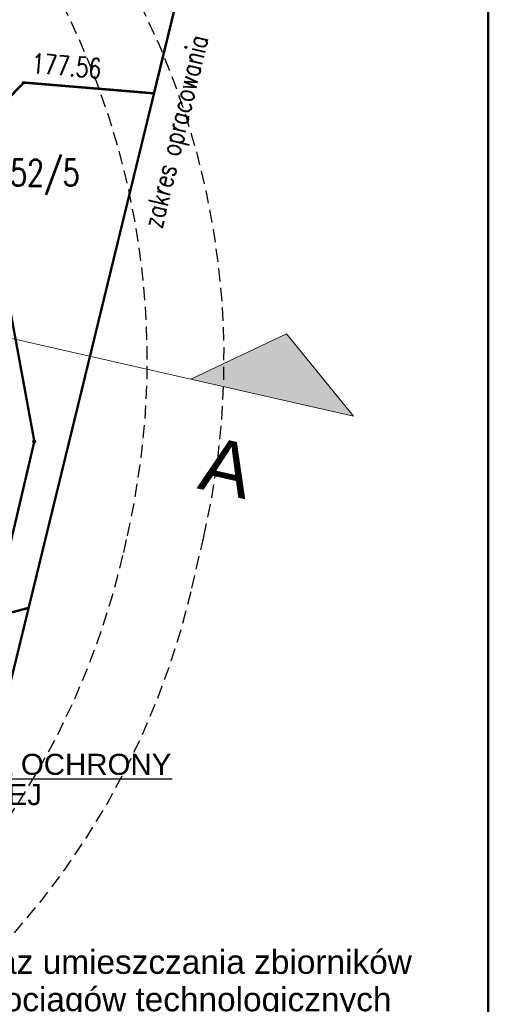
# Model space of a CAD drawing. Header units: metres. Extents: x 964 to 7125, y -212 to 9570.
# Tile 77 of 185: x 1972 to 1990, y 207 to 245. Entities that reach past the tile are written whole.
import ezdxf
from ezdxf.enums import TextEntityAlignment as Align

# ---------------------------------------------------------------- set-up
doc = ezdxf.new("R2010")
doc.units = ezdxf.units.M
for name, pattern in [('1', [1.5, 1, -0.5]), ('1081', [1.5, 1, -0.5]), ('2217', [2, 1.5, -0.5]), ('CIĄGłA', [0]), ('HIDDEN', [0.375, 0.25, -0.125])]:
    doc.linetypes.add(name, pattern=pattern)
for name, color, linetype, lineweight in [('_IE', 240, 'Continuous', 9), ('AGP1_OPISY', 7, 'Continuous', 13), ('LINIE PRZEKROJOWE', 7, 'Continuous', 9), ('PODKŁAD MAPA', 7, 'Continuous', 9), ('STREFY GAZOCIĄG', 7, 'Continuous', 9)]:
    doc.layers.add(name, color=color, linetype=linetype, lineweight=lineweight)
for name, color, linetype in [('Kontury', 7, 'Continuous'), ('Numery_dzialek', 7, 'Continuous'), ('OT_Rzedna', 7, 'Continuous'), ('OT_ZagospodarowanieTerenu', 7, 'Continuous'), ('siatka_kwadratow', 7, 'Continuous'), ('zakres_poprawny', 7, 'Continuous'), ('ZP_strefy oddziaływania', 8, 'HIDDEN')]:
    doc.layers.add(name, color=color, linetype=linetype)
doc.styles.add('ARIAL', font='arial.ttf')
doc.styles.add('GENERATED_STYLE_1', font='arialbd.ttf', dxfattribs={"width": 0.999153})
doc.styles.add('GENERATED_STYLE_2', font='arial.ttf')
doc.styles.add('STYL_ARIAL', font='simplex', dxfattribs={"width": 0.75, "oblique": 0.1})
doc.styles.add('x_Śmieszkowo_$0$Arial', font='arial.ttf')
doc.dimstyles.new('GENERATED_STYLE__61', dxfattribs={"dimtxt": 10, "dimasz": 9.5, "dimexe": 0.18, "dimexo": 0, "dimgap": 0.09, "dimtad": 0, "dimdec": 1, "dimzin": 0, "dimdsep": 46, "dimtxsty": 'GENERATED_STYLE_1', "dimblk": 'ARROWHEAD_1', "dimblk1": 'ARROWHEAD_1', "dimblk2": 'ARROWHEAD_1', "dimcen": 0.09, "dimclrd": 256, "dimclre": 256, "dimclrt": 256, "dimazin": 0, "dimtfac": 1, "dimtdec": 4, "dimtmove": 0, "dimatfit": 3, "dimfxl": 1, "dimtolj": 1, "dimtzin": 0, "dimarcsym": 0})

# ---------------------------------------------------------------- blocks, each defined once
blk = doc.blocks.new('ARROWHEAD_1')
at = {"linetype": 'Continuous'}
blk.add_line((0, 0), (-1, 0), dxfattribs=at)
blk.add_circle((0, 0), 0.25, dxfattribs=at)
blk = doc.blocks.new('RTPW02')
at = {"color": 0}
blk.add_circle((0, 0), 0.05, dxfattribs=at)
blk = doc.blocks.new('MDCP 20240606')
at = {"layer": 'Kontury', "color": 251, "linetype": '2217', "true_color": 0x636466, "const_width": 0.09}
blk.add_lwpolyline([(6592052.34, 5737934.78), (6592066.114, 5737938.4566)], dxfattribs=at)
at = {"layer": 'OT_ZagospodarowanieTerenu', "color": 251, "linetype": '1081', "true_color": 0x636466, "const_width": 0.09}
blk.add_lwpolyline([(6592073.7, 5737976.5), (6592072.08, 5737981.8), (6592052.48, 5737982.7), (6592038.83, 5737971.26), (6592034.15, 5737950.72), (6592037.44, 5737948.76), (6592037.82, 5737943.52), (6592053.99, 5737937.59), (6592051.48, 5737922.7), (6592058.84, 5737922.22), (6592062.72, 5737925.29), (6592063.65, 5737933.34), (6592066.33, 5737944.78), (6592065.09, 5737951.53), (6592063.33, 5737955.72), (6592065.93, 5737958.41), (6592070.87, 5737958), (6592072.22, 5737963.52), (6592071.8, 5737967.27), (6592073.7, 5737976.5)], dxfattribs=at)
at = {"layer": 'siatka_kwadratow', "color": 7, "const_width": 0.09}
blk.add_lwpolyline([(6592083.56, 5737853.3595), (6592083.56, 5738063.3595)], dxfattribs=at)
at = {"layer": 'zakres_poprawny', "color": 251, "linetype": '1', "true_color": 0x636466, "const_width": 0.09}
blk.add_lwpolyline([(6592058.8365, 5737922.2224), (6592062.95, 5737925.47), (6592076.74, 5737982.07), (6592077.79, 5737993.35), (6592067.13, 5738000.4), (6592016.74, 5738013.09), (6592007.01, 5738024.5), (6591998.3993, 5738028.4013)], dxfattribs=at)
at = {"layer": 'OT_Rzedna', "color": 251, "true_color": 0x636466}
for p in [(6592065.93, 5737958.406), (6592066.327, 5737944.775)]:
    blk.add_blockref('RTPW02', p, dxfattribs=at)
at = {"layer": 'Numery_dzialek', "color": 251, "true_color": 0x636466, "style": 'STYL_ARIAL', "width": 0.75}
blk.add_text('352/5', height=1, dxfattribs=at).set_placement((6592066.4081, 5737954.9829), align=Align.MIDDLE_CENTER)
at = {"layer": 'OT_Rzedna', "color": 251, "true_color": 0x636466, "style": 'STYL_ARIAL', "width": 0.75}
blk.add_text('177.56', height=0.75, rotation=355.2556, dxfattribs=at).set_placement((6592066.2596, 5737959.5278), align=Align.TOP_LEFT)
at = {"layer": 'zakres_poprawny', "color": 251, "true_color": 0x636466, "style": 'STYL_ARIAL', "width": 0.75}
blk.add_text('zakres opracowania', height=0.75, rotation=76.3073, dxfattribs=at).set_placement((6592071.3854, 5737952.7739), align=Align.BOTTOM_LEFT)
blk = doc.blocks.new('PRZEKRÓJ TERENU OPIS PZT')
at = {"true_color": 0x636466}
h = blk.add_hatch(color=251, dxfattribs=at)
h.dxf.hatch_style = 1
h.paths.add_polyline_path([(2754.115, -69.643), (2751.639, -66.465), (2751.621, -72.808)])
at = {"color": 251, "true_color": 0x636466}
for points in [[(2751.914, 34.79), (2751.621, -72.808)], [(2751.639, -66.465), (2754.115, -69.643)], [(2751.621, -72.808), (2754.115, -69.643)]]:
    blk.add_lwpolyline(points, dxfattribs=at)
at = {"layer": 'AGP1_OPISY', "color": 251, "linetype": 'Continuous', "lineweight": 40, "true_color": 0x636466, "insert": (2749.698, -67.587), "char_height": 2.052, "attachment_point": 1, "rotation": 269.8444, "style": 'ARIAL', "bg_fill": 3, "box_fill_scale": 1.5, "bg_fill_color": 256, "bg_fill_transparency": 0}
blk.add_mtext('A', dxfattribs=at)
blk = doc.blocks.new('IE_20251212')
at = {"layer": '_IE', "color": 4, "lineweight": -3}
blk.add_line((54.819, -81.144), (42.418, -81.144), dxfattribs=at)
at = {"layer": '_IE', "color": 4, "lineweight": -3, "style": 'x_Śmieszkowo_$0$Arial'}
for s, p in [('SKRZYNKA OCHRONY', (42.746, -80.977)), ('KATODOWEJ', (42.802, -82.126))]:
    blk.add_text(s, height=0.8, dxfattribs=at).set_placement(p)

msp = doc.modelspace()

# ---------------------------------------------------------------- block references
at = {"layer": 'PODKŁAD MAPA', "linetype": 'ByBlock'}
msp.add_blockref('MDCP 20240606', (-6590093.553, -5737716.265), dxfattribs=at)

# ---------------------------------------------------------------- texts
at = {"layer": 'STREFY GAZOCIĄG', "color": 18, "true_color": 0x000000, "insert": (1969.432, 207.186), "char_height": 0.9072, "width": 17.6557, "attachment_point": 4, "line_spacing_factor": 0.93983, "style": 'GENERATED_STYLE_2'}
msp.add_mtext('zakaz umieszczania zbiorników i rurociągów technologicznych \\P(§ 101, Dz.U.243)', dxfattribs=at)

# ---------------------------------------------------------------- leaders
at = {"layer": 'STREFY GAZOCIĄG', "color": 18, "lineweight": 15, "true_color": 0x000000, "annotation_type": 0, "has_hookline": 1, "hookline_direction": 0, "text_width": 17.645}
msp.add_leader([(1949.999, 226.217), (1968.432, 207.186), (1969.432, 207.186)], dimstyle='GENERATED_STYLE__61', override={"dimasz": 1}, dxfattribs=at)

# ---------------------------------------------------------------- next in the draw order: block references
at = {"layer": 'LINIE PRZEKROJOWE', "color": 18, "linetype": 'CIĄGłA', "lineweight": 5, "true_color": 0x000000, "rotation": 77.33843703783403}
msp.add_blockref('PRZEKRÓJ TERENU OPIS PZT', (1310.728, -2439.278), dxfattribs=at)

# ---------------------------------------------------------------- next in the draw order: linework, layer by layer
at = {"layer": 'ZP_strefy oddziaływania', "ltscale": 2}
msp.add_lwpolyline([(1978.757, 222.935), (1979.213, 224.907, 0.414214), (1956.748, 260.898), (1949.71, 262.526, 0.414214), (1913.719, 240.061), (1913.263, 238.089, 0.414214), (1935.728, 202.099), (1942.766, 200.47, 0.414214)], format="xyb", close=True, dxfattribs=at)
at = {"layer": 'ZP_strefy oddziaływania', "ltscale": 2, "elevation": 0}
msp.add_lwpolyline([(1953.743, 260.857), (1952.183, 261.213, 0.414214), (1916.259, 238.641), (1916.115, 238.007, 0.414214), (1938.687, 202.083), (1940.247, 201.727, 0.414214), (1976.17, 224.3), (1976.315, 224.933, 0.414214)], format="xyb", close=True, dxfattribs=at)

# ---------------------------------------------------------------- next in the draw order: block references
at = {"layer": '_IE'}
msp.add_blockref('IE_20251212', (1923.187, 296.825), dxfattribs=at)

doc.saveas('drawing.dxf')
